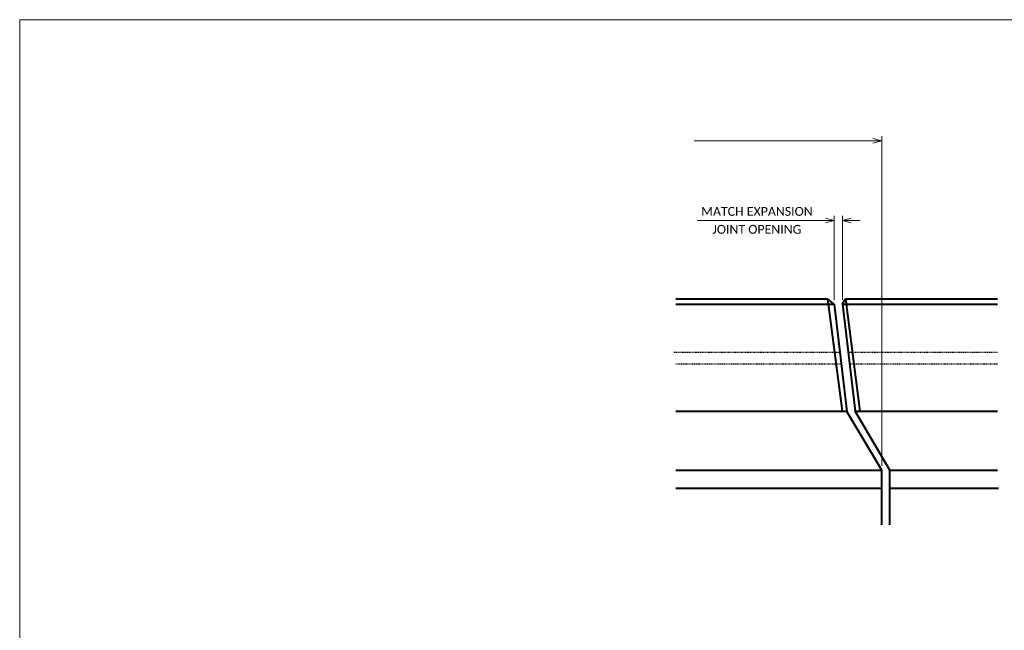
# Model space of a CAD drawing. Extents: x 2 to 1179, y -938 to -683.
# Tile 6 of 13: x 2 to 169, y -787 to -683. Entities that reach past the tile are written whole.
import ezdxf

# ---------------------------------------------------------------- set-up
doc = ezdxf.new("R2010")
doc.units = 0
doc.header["$MEASUREMENT"] = 0
doc.linetypes.add('Wisdot2', pattern=[0.125, 0.0625, -0.0625])
for name, color, linetype, lineweight in [('B_ANNO_DIM', 7, 'Continuous', 18), ('B_CONC', 1, 'Continuous', 40), ('B_DETAIL_HIDDEN', 7, 'Wisdot2', 25)]:
    doc.layers.add(name, color=color, linetype=linetype, lineweight=lineweight)
doc.layers.add('B_ANNO_NOPLOT', color=47, linetype='Continuous', lineweight=18, plot=False)
doc.styles.add('Annotative', font='calibri.ttf', dxfattribs={"height": 0.0625})
doc.dimstyles.new('Annotative', dxfattribs={"dimscale": 0, "dimtxt": 0.0625, "dimasz": 0.0625, "dimexe": 0.03125, "dimexo": 0.03125, "dimgap": 0.03125, "dimtad": 1, "dimdec": 3, "dimzin": 3, "dimdsep": 46, "dimlunit": 4, "dimtxsty": 'Annotative', "dimblk": 'OPEN30', "dimcen": 0.03125, "dimclrd": 256, "dimclre": 256, "dimclrt": 256, "dimaunit": 1, "dimadec": 0, "dimazin": 3, "dimtfac": 0.75, "dimtdec": 3, "dimtofl": 0, "dimtmove": 0, "dimatfit": 3, "dimldrblk": 'OPEN30', "dimfxl": 1, "dimtfill": 1, "dimfrac": 1, "dimtolj": 1, "dimtzin": 0, "dimlwd": -1, "dimlwe": -1, "dimarcsym": 0})

# ---------------------------------------------------------------- blocks, each defined once
blk = doc.blocks.new('_Open30')
at = {"color": 0, "linetype": 'ByBlock', "lineweight": -2}
for p, q in [((-1, 0.27), (0, 0)), ((0, 0), (-1, -0.27)), ((0, 0), (-1, 0))]:
    blk.add_line(p, q, dxfattribs=at)
blk = doc.blocks.new('*D178')
at = {"layer": 'B_ANNO_DIM', "transparency": 16777216}
for p, q in [((138.44, -340.52), (116.77, -340.52)), ((139.94, -353.97), (139.94, -339.77)), ((141.32, -353.97), (141.32, -339.77)), ((142.82, -340.52), (144.32, -340.52))]:
    blk.add_line(p, q, dxfattribs=at)
at = {"layer": 'Defpoints', "color": 0, "transparency": 16777216}
for p in [(141.32, -340.52), (139.94, -354.72), (141.32, -354.72)]:
    blk.add_point(p, dxfattribs=at)
at = {"layer": 'B_ANNO_DIM', "transparency": 16777216, "xscale": 1.5, "yscale": 1.5, "zscale": 1.5}
blk.add_blockref('_Open30', (139.94, -340.52), dxfattribs=at)
at = {"layer": 'B_ANNO_DIM', "transparency": 16777216, "xscale": 1.5, "yscale": 1.5, "zscale": 1.5, "rotation": 180}
blk.add_blockref('_Open30', (141.32, -340.52), dxfattribs=at)
at = {"layer": 'B_ANNO_DIM', "transparency": 16777216, "insert": (126.85, -339), "char_height": 1.5, "attachment_point": 5, "style": 'Annotative', "bg_fill": 3, "box_fill_scale": 1.25, "bg_fill_color": 256, "bg_fill_true_color": 13158600, "bg_fill_transparency": 0}
blk.add_mtext('\\A1;MATCH EXPANSION\\P', dxfattribs=at)
at = {"layer": 'B_ANNO_DIM', "transparency": 16777216, "insert": (126.85, -342.04), "char_height": 1.5, "attachment_point": 5, "style": 'Annotative', "bg_fill": 3, "box_fill_scale": 1.25, "bg_fill_color": 256, "bg_fill_true_color": 13158600, "bg_fill_transparency": 0}
blk.add_mtext('\\A1;JOINT OPENING', dxfattribs=at)
blk = doc.blocks.new('*D179')
at = {"layer": 'B_ANNO_DIM', "transparency": 16777216}
for p, q in [((147.96, -382.06), (147.96, -326.29)), ((146.46, -327.04), (116.24, -327.04))]:
    blk.add_line(p, q, dxfattribs=at)
at = {"layer": 'Defpoints', "color": 0, "transparency": 16777216}
for p in [(116.24, -327.04), (116.24, -336.36), (147.96, -382.81)]:
    blk.add_point(p, dxfattribs=at)
at = {"layer": 'B_ANNO_DIM', "transparency": 16777216, "xscale": 1.5, "yscale": 1.5, "zscale": 1.5}
blk.add_blockref('_Open30', (147.96, -327.04), dxfattribs=at)
blk = doc.blocks.new('_None')
blk = doc.blocks.new('*U175')
at = {"layer": 'B_ANNO_NOPLOT', "flags": 128}
blk.add_lwpolyline([(2.1484, -558.5546), (2.1484, -306.5546), (326.0761, -306.5546), (326.0761, -319.6994), (380.1484, -319.6994), (380.1484, -518.055), (318.7192, -518.055), (318.7192, -558.5546)], close=True, dxfattribs=at)
at = {"layer": 'B_CONC'}
for p, q in [((113.11, -353.8066), (138.803, -353.8066)), ((113.11, -354.7166), (139.94, -354.7166)), ((139.94, -354.7166), (138.803, -353.8066)), ((138.803, -353.8066), (141.259, -372.8086)), ((139.94, -354.7166), (142.08, -372.8366)), ((141.32, -354.7166), (141.81, -353.8066)), ((141.32, -354.7166), (143.46, -372.8076)), ((141.32, -354.7166), (167.561, -354.7166)), ((141.81, -353.8066), (167.561, -353.8066)), ((141.81, -353.8066), (144.266, -372.8086)), ((113.11, -372.8086), (142.074, -372.8086)), ((147.955, -382.8086), (142.08, -372.8366)), ((149.335, -382.7796), (143.46, -372.8076)), ((143.46, -372.8086), (167.561, -372.8086)), ((113.11, -382.8086), (147.955, -382.8086)), ((147.955, -392.0396), (147.955, -382.7796)), ((149.335, -392.0396), (149.335, -382.7796)), ((149.335, -382.8086), (167.561, -382.8086)), ((113.11, -385.8096), (147.955, -385.8096)), ((149.335, -385.8096), (167.741, -385.8096))]:
    blk.add_line(p, q, dxfattribs=at)
at = {"layer": 'B_DETAIL_HIDDEN'}
for p, q in [((112.7915, -362.8076), (140.89, -362.8076)), ((142.274, -362.8076), (167.561, -362.8076)), ((113.11, -364.8076), (141.128, -364.8076)), ((142.511, -364.8076), (167.561, -364.8076))]:
    blk.add_line(p, q, dxfattribs=at)
at = {"layer": 'B_ANNO_DIM'}
dim = blk.add_linear_dim(base=(141.32, -340.5222), p1=(139.94, -354.7166), p2=(141.32, -354.7166), text='MATCH EXPANSION\\P\\XJOINT OPENING', dimstyle='Annotative', override={"dimscale": 0, "dimtxsty": 'Annotative', "dimtix": 0, "dimtofl": 0, "dimtmove": 0, "dimatfit": 3}, dxfattribs=at)
dim.commit()
dim.dimension.update_dxf_attribs({"geometry": '*D178', "text_midpoint": (126.8531, -340.5222), "dimtype": 160})
dim = blk.add_linear_dim(base=(116.2402, -327.0352), p1=(147.955, -382.8086), p2=(116.2402, -336.3565), text=' ', dimstyle='Annotative', override={"dimscale": 0, "dimtxsty": 'Annotative', "dimblk1": 'Open30', "dimblk2": 'None', "dimsah": 1, "dimse2": 1, "dimtix": 0, "dimtofl": 0, "dimtmove": 0, "dimatfit": 3}, dxfattribs=at)
dim.commit()
dim.dimension.update_dxf_attribs({"geometry": '*D179', "text_midpoint": (131.3476, -327.0352)})

msp = doc.modelspace()

# ---------------------------------------------------------------- block references
at = {"layer": 'B_ANNO_DIM'}
msp.add_blockref('*U175', (0, -376.75), dxfattribs=at)

doc.saveas('drawing.dxf')
